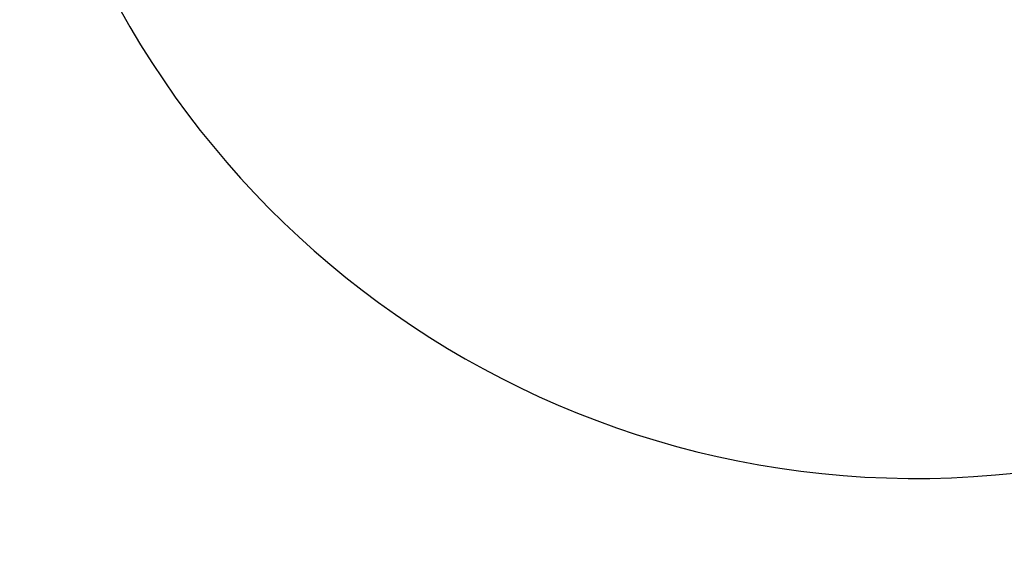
# Model space of a CAD drawing. Extents: x 0 to 16820, y 0 to 11880.
# Tile 3 of 85: x 6796 to 8520, y 4689 to 5611. Entities that reach past the tile are written whole.
import ezdxf

# ---------------------------------------------------------------- set-up
doc = ezdxf.new("R2010")
doc.units = 0
doc.header["$LTSCALE"] = 20
doc.layers.get('0').update_dxf_attribs({"linetype": 'CONTINUOUS'})
doc.styles.add('SLDTEXTSTYLE0', font='TXT', dxfattribs={"width": 0.605})
doc.dimstyles.new('SLDDIMSTYLE1', dxfattribs={"dimtxt": 100, "dimasz": 100, "dimexe": 0, "dimexo": 0.0625, "dimgap": 25, "dimtad": 1, "dimdec": 4, "dimlfac": 20, "dimzin": 12, "dimtxsty": 'SLDTEXTSTYLE0', "dimsah": 1, "dimcen": 0.09, "dimadec": 1, "dimazin": 3, "dimtfac": 1, "dimtofl": 0, "dimtmove": 0, "dimatfit": 3, "dimtolj": 1, "dimtzin": 12})

# ---------------------------------------------------------------- blocks, each defined once
blk = doc.blocks.new('_D_3')
at = {"color": 7, "linetype": 'CONTINUOUS'}
for p, q in [((8406, 6401.8), (13085.4, 6401.8)), ((4232.8, 5673), (3718.3, 5582.3))]:
    blk.add_line(p, q, dxfattribs=at)
blk.add_arc((8366, 6401.8), 4689.4, 190, 0, dxfattribs=at)
for points in [[(13055.4, 6401.8), (13039.3, 6302), (13069.3, 6301.7)], [(3747.8, 5587.5), (3751.5, 5486.5), (3781, 5492)]]:
    blk.add_solid(points, dxfattribs=at)
at = {"color": 7, "linetype": 'CONTINUOUS', "insert": (8621.9, 1846.3), "char_height": 100, "attachment_point": 1, "rotation": 5, "style": 'SLDTEXTSTYLE0'}
blk.add_mtext('170°', dxfattribs=at)

msp = doc.modelspace()

# ---------------------------------------------------------------- linework, layer by layer
at = {"color": 7, "linetype": 'CONTINUOUS'}
for radius in [4157, 1594]:
    msp.add_arc((8365.9969283, 6401.8197952), radius, 190, 170, dxfattribs=at)

# ---------------------------------------------------------------- dimensions: what is measured, and where the dimension line sits
dim = msp.add_angular_dim_2l(base=(8774.7050665, 1730.2643988), line1=((4272.1510991, 5679.9643207), (6796.21337, 6125.0246)), line2=((7345.1676267, 6401.8197952), (8365.9969283, 6401.8197952)), dimstyle='SLDDIMSTYLE1', dxfattribs=at)
dim.commit()
dim.dimension.update_dxf_attribs({"geometry": '_D_3', "text_midpoint": (8774.7050665, 1730.2643988), "dimtype": 162})

doc.saveas('drawing.dxf')
